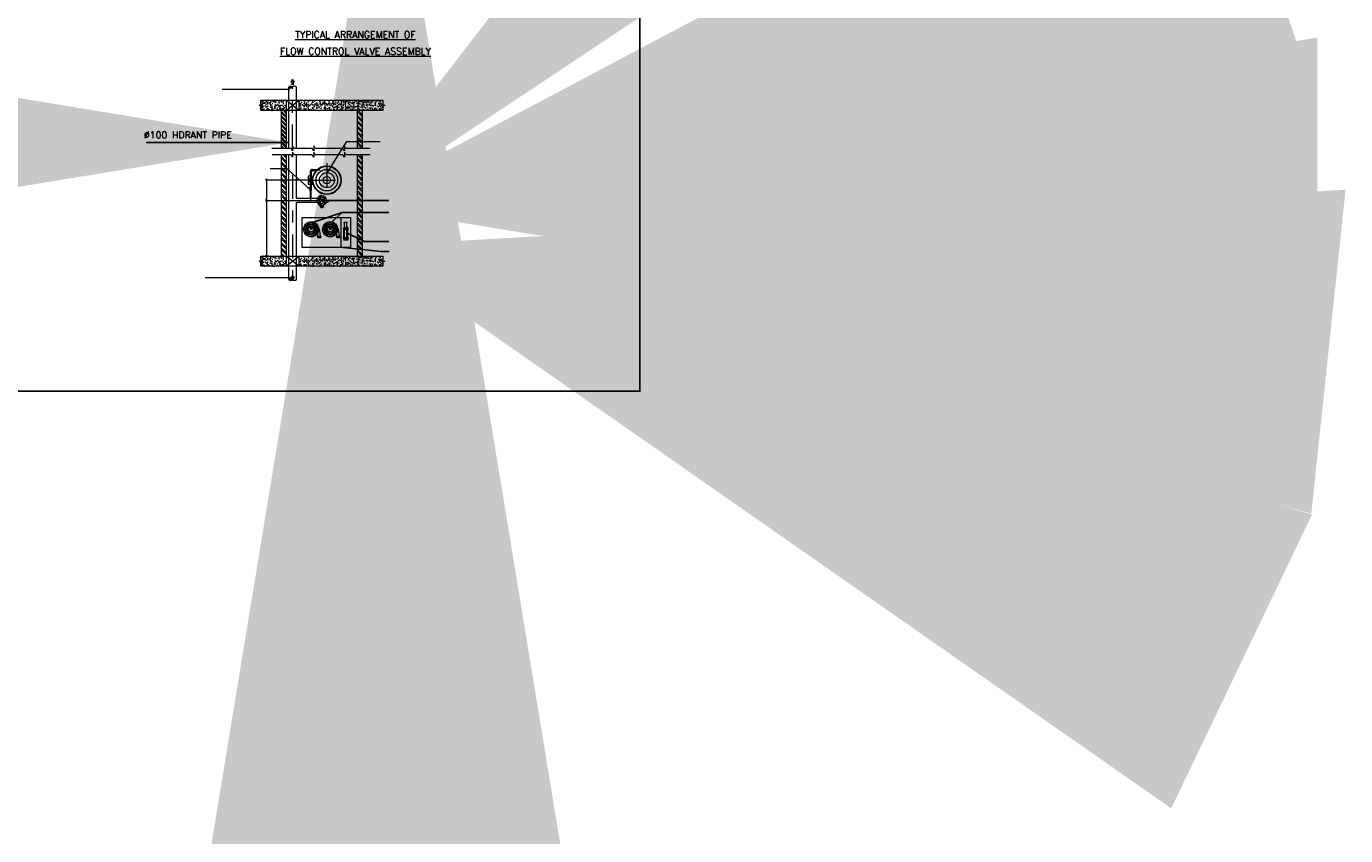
# Model space of a CAD drawing. Header units: inches. Extents: x 105152 to 158499, y 12149 to 30915.
# Tile 233 of 256: x 127928 to 128260, y 20200 to 20404. Entities that reach past the tile are written whole.
import ezdxf

# ---------------------------------------------------------------- set-up
doc = ezdxf.new("R2010")
doc.units = ezdxf.units.IN
doc.header["$MEASUREMENT"] = 0
doc.linetypes.add('IMPORT-Center', pattern=[15, 6, -3, 3, -3])
doc.linetypes.add('IMPORT-HIDDEN', pattern=[4.7625, 3.175, -1.5875])
for name, color, linetype in [('-FT', 7, 'Continuous'), ('FF HYDRANT PIPE', 30, 'Continuous'), ('FP-Spr Main', 30, 'Continuous'), ('FPS_det_arch', 8, 'Continuous'), ('FPS_Objects', 30, 'Continuous'), ('FPS_Piping', 1, 'Continuous'), ('LEDAR', 7, 'Continuous')]:
    doc.layers.add(name, color=color, linetype=linetype)
doc.layers.add('FPS_Misc', color=127, linetype='Continuous', lineweight=9)
doc.layers.add('PL-SEWER SUMP', color=4, linetype='Continuous', lineweight=53)
doc.styles.add('H P', font='romantic.ttf')
doc.styles.add('ROMANT', font='romant__.ttf')
doc.dimstyles.new('HP-50', dxfattribs={"dimscale": 50, "dimtxt": 2, "dimasz": 3, "dimexe": 1, "dimexo": 1, "dimgap": 1, "dimtad": 1, "dimdec": 0, "dimzin": 11, "dimdsep": 46, "dimtxsty": 'H P', "dimcen": 0, "dimdle": 100, "dimclrd": 256, "dimclre": 256, "dimclrt": 256, "dimadec": 0, "dimazin": 0, "dimtfac": 1, "dimtdec": 0, "dimtmove": 0, "dimatfit": 3, "dimfxl": 1, "dimtzin": 11, "dimarcsym": 0})
pattern_1 = [(135, (126612.284, 20312.0611), (0.67842083, 0.67842083), []), (135, (126611.8317, 20312.0611), (0.67842083, 0.67842083), [])]
pattern_2 = [(130, (126881.7958, 20317.9719), (-1.4680787, -0.1284396), [0.1535091, -1.6886002]), (185, (126881.7958, 20317.9719), (0.2839934, 1.5395763), [0.1228073, -1.3508802]), (79.549, (126881.6734, 20317.9612), (-1.1840982, 1.411128), [0.13046, -1.4350885]), (133.816, (126881.7958, 20318.3813), (-2.1844157, -0.3387868), [0.2302637, -2.5329003]), (83.364, (126881.6137, 20318.353), (-1.91304, 1.9938276), [0.1956957, -2.1526355]), (188.816, (126881.7958, 20318.3813), (-1.913061, 1.9938085), [0.184211, -2.0263203]), (159, (126881.5911, 20318.2789), (-1.2217418, -0.8240745), [0.1535091, -1.6886002]), (214, (126881.5911, 20318.279), (-0.4980152, 1.4842265), [0.1228073, -1.3508802]), (108.549, (126881.4893, 20318.2103), (-1.7197641, 0.6601382), [0.13046, -1.4350885]), (142.5, (126881.7958, 20317.9719), (-0.02488865, 0.6813632), [0, -1.3345059, 0, -1.37134806, -1.35599715]), (142.5, (126881.7958, 20317.9719), (-0.02488865, 0.6813632), [-2.7058539, 0, -1.3559971]), (172.5, (126881.7958, 20317.9719), (-0.5384476, 0.8072772), [0, -0.7818731, 0, -1.30380405, -0.516814]), (172.5, (126881.7958, 20317.9719), (-0.5384476, 0.8072772), [-2.0856771, 0, -0.516814]), (212.5, (126882.2522, 20317.9719), (-1.09261952, -0.04616382), [0, -0.511697, 0, -1.59649475, -2.1184257]), (212.5, (126882.2522, 20317.9719), (-1.09261952, -0.04616382), [-2.1081918, 0, -2.1184257]), (222.5, (126882.4569, 20317.9719), (-1.1936569, 0.2048952), [0, -0.6652061, 0, -1.0602363, -1.5043893]), (222.5, (126882.4569, 20317.9719), (-1.1936569, 0.2048952), [-1.7254424, 0, -1.5043893])]
pattern_3 = [(130, (126881.7958, 20278.6352), (-1.4680787, -0.1284396), [0.1535091, -1.6886002]), (185, (126881.7958, 20278.6352), (0.2839934, 1.5395763), [0.1228073, -1.3508802]), (79.549, (126881.6734, 20278.6245), (-1.1840982, 1.411128), [0.13046, -1.4350885]), (133.816, (126881.7958, 20279.0446), (-2.1844157, -0.3387868), [0.2302637, -2.5329003]), (83.364, (126881.6137, 20279.0163), (-1.91304, 1.9938276), [0.1956957, -2.1526355]), (188.816, (126881.7958, 20279.0446), (-1.913061, 1.9938085), [0.184211, -2.0263203]), (159, (126881.5911, 20278.9422), (-1.2217418, -0.8240745), [0.1535091, -1.6886002]), (214, (126881.5911, 20278.9422), (-0.4980152, 1.4842265), [0.1228073, -1.3508802]), (108.549, (126881.4893, 20278.8735), (-1.7197641, 0.6601382), [0.13046, -1.4350885]), (142.5, (126881.7958, 20278.6352), (-0.02488865, 0.6813632), [0, -1.3345059, 0, -1.37134806, -1.35599715]), (142.5, (126881.7958, 20278.6352), (-0.02488865, 0.6813632), [-2.7058539, 0, -1.3559971]), (172.5, (126881.7958, 20278.6352), (-0.5384476, 0.8072772), [0, -0.7818731, 0, -1.30380405, -0.516814]), (172.5, (126881.7958, 20278.6352), (-0.5384476, 0.8072772), [-2.0856771, 0, -0.516814]), (212.5, (126882.2522, 20278.6352), (-1.09261952, -0.04616382), [0, -0.511697, 0, -1.59649475, -2.1184257]), (212.5, (126882.2522, 20278.6352), (-1.09261952, -0.04616382), [-2.1081918, 0, -2.1184257]), (222.5, (126882.4569, 20278.6352), (-1.1936569, 0.2048952), [0, -0.6652061, 0, -1.0602363, -1.5043893]), (222.5, (126882.4569, 20278.6352), (-1.1936569, 0.2048952), [-1.7254424, 0, -1.5043893])]

# ---------------------------------------------------------------- blocks, each defined once
blk = doc.blocks.new('TYPICAL INTERNAL FIRE HYDRANT CABINET DETAIL_dwg_25 globe valve-5042655-TYPICAL INTERNAL FIRE HYDRANT CABINET DETAIL')
at = {"layer": 'FPS_Objects', "lineweight": 5}
for p, q in [((297989, -10067), (297989, -10064)), ((297989, -10167), (297989, -10164)), ((297997, -10073), (297997, -10080)), ((297997, -10159), (297997, -10152)), ((298022, -10113), (298000, -10095)), ((298022, -10118), (298000, -10137)), ((298023, -10112), (298004, -10091)), ((298023, -10120), (298004, -10141)), ((298028, -10112), (298047, -10091)), ((298028, -10120), (298047, -10141)), ((298030, -10113), (298051, -10095)), ((298030, -10118), (298051, -10137)), ((298054, -10073), (298054, -10080)), ((298054, -10159), (298054, -10152)), ((298062, -10067), (298062, -10064)), ((298062, -10167), (298062, -10164))]:
    blk.add_line(p, q, dxfattribs=at)
at = {"layer": 'FPS_Objects', "lineweight": 5, "flags": 128}
for points in [[(298065, -10059), (297986, -10059), (297986, -10064), (298065, -10064)], [(298065, -10067), (298065, -10073), (297986, -10073), (297986, -10067)], [(298065, -10159), (297986, -10159), (297986, -10164), (298065, -10164)], [(298065, -10167), (298065, -10173), (297986, -10173), (297986, -10167)]]:
    blk.add_lwpolyline(points, close=True, dxfattribs=at)
at = {"layer": 'FPS_Objects', "lineweight": 5}
for radius in [39.6, 39.6, 33]:
    blk.add_circle((298026, -10116), radius, dxfattribs=at)
for centre, radius, start, end in [((298030, -10111), 43.7, 139.40715, 184.9966), ((298030, -10120), 43.7, 175.0034, 220.59285), ((297993, -10080), 4.5, 319.40715, 0), ((297993, -10152), 4.5, 0, 40.59285), ((298026, -10116), 4.68, 147.57379, 212.42621), ((298026, -10116), 4.68, 57.57379, 122.42621), ((298026, -10116), 4.68, 237.57379, 302.42621), ((298026, -10116), 4.68, 327.57379, 32.42621), ((298058, -10080), 4.5, 180, 220.59285), ((298058, -10152), 4.5, 139.40715, 180), ((298022, -10111), 43.7, 355.0034, 40.59285), ((298022, -10120), 43.7, 319.40715, 4.9966)]:
    blk.add_arc(centre, radius, start, end, dxfattribs=at)
blk = doc.blocks.new('TYPICAL INTERNAL FIRE HYDRANT CABINET DETAIL_dwg_ARROW-5042656-TYPICAL INTERNAL FIRE HYDRANT CABINET DETAIL')
at = {"layer": 'FPS_Misc', "lineweight": 5}
blk.add_hatch(color=7, dxfattribs=at).paths.add_polyline_path([(297189, -14471), (297225, -14422), (297261, -14471), (297261, -14331), (297303, -14331), (297225, -14240), (297147, -14331), (297189, -14331)], flags=0)
at = {"layer": 'FPS_Misc', "color": 7, "lineweight": 5, "flags": 128}
blk.add_lwpolyline([(297225, -14422), (297261, -14471), (297261, -14331), (297303, -14331), (297225, -14240), (297147, -14331), (297189, -14331), (297189, -14471)], close=True, dxfattribs=at)
blk = doc.blocks.new('TYPICAL INTERNAL FIRE HYDRANT CABINET DETAIL_dwg_ARROW-V12-TYPICAL INTERNAL FIRE HYDRANT CABINET DETAIL')
at = {"layer": 'FPS_Misc', "lineweight": 5}
blk.add_hatch(color=7, dxfattribs=at).paths.add_polyline_path([(297189, -5483), (297225, -5434), (297261, -5483), (297261, -5343), (297303, -5343), (297225, -5252), (297147, -5343), (297189, -5343)], flags=0)
at = {"layer": 'FPS_Misc', "color": 7, "lineweight": 5, "flags": 128}
blk.add_lwpolyline([(297225, -5434), (297261, -5483), (297261, -5343), (297303, -5343), (297225, -5252), (297147, -5343), (297189, -5343), (297189, -5483)], close=True, dxfattribs=at)
blk = doc.blocks.new('TYPICAL INTERNAL FIRE HYDRANT CABINET DETAIL_dwg__Oblique-5042657-TYPICAL INTERNAL FIRE HYDRANT CABINET DETAIL')
at = {"color": 8, "lineweight": 5}
blk.add_line((296098, -10650), (296023, -10575), dxfattribs=at)
blk = doc.blocks.new('TYPICAL INTERNAL FIRE HYDRANT CABINET DETAIL_dwg__Oblique-5042658-TYPICAL INTERNAL FIRE HYDRANT CABINET DETAIL')
at = {"color": 8, "lineweight": 5}
blk.add_line((296023, -13050), (296098, -13125), dxfattribs=at)
blk = doc.blocks.new('TYPICAL INTERNAL FIRE HYDRANT CABINET DETAIL_dwg__Oblique-5042659-TYPICAL INTERNAL FIRE HYDRANT CABINET DETAIL')
at = {"color": 8, "lineweight": 5}
blk.add_line((296023, -10575), (296098, -10650), dxfattribs=at)
blk = doc.blocks.new('TYPICAL INTERNAL FIRE HYDRANT CABINET DETAIL_dwg__Oblique-5042660-TYPICAL INTERNAL FIRE HYDRANT CABINET DETAIL')
at = {"color": 8, "lineweight": 5}
blk.add_line((296098, -9749), (296023, -9674), dxfattribs=at)
blk = doc.blocks.new('TYPICAL INTERNAL FIRE HYDRANT CABINET DETAIL_dwg_DHH-1711874-TYPICAL INTERNAL FIRE HYDRANT CABINET DETAIL')
at = {"layer": 'FPS_Objects', "lineweight": 5}
for p, q in [((298381, -11423), (298392, -11412)), ((298418, -11464), (298389, -11433)), ((298392, -11378), (298396, -11374)), ((298423, -11458), (298394, -11426)), ((298433, -11457), (298465, -11428)), ((298371, -11442), (298379, -11434)), ((298374, -11500), (298377, -11497)), ((298375, -11550), (298378, -11548)), ((298377, -11506), (298380, -11503)), ((298380, -11511), (298383, -11508)), ((298380, -11554), (298382, -11552)), ((298384, -11516), (298386, -11513)), ((298386, -11557), (298388, -11556)), ((298388, -11520), (298391, -11518)), ((298419, -11474), (298389, -11502)), ((298391, -11560), (298393, -11559)), ((298425, -11479), (298393, -11508)), ((298393, -11524), (298395, -11522)), ((298397, -11563), (298399, -11562)), ((298398, -11528), (298400, -11526)), ((298403, -11599), (298398, -11563)), ((298404, -11531), (298404, -11530)), ((298404, -11565), (298405, -11564)), ((298418, -11464), (298425, -11457)), ((298419, -11473), (298421, -11470)), ((298422, -11477), (298424, -11476)), ((298429, -11479), (298429, -11479)), ((298435, -11478), (298464, -11510)), ((298439, -11462), (298469, -11434)), ((298440, -11472), (298469, -11503))]:
    blk.add_line(p, q, dxfattribs=at)
at = {"layer": 'FPS_Objects', "lineweight": 5, "flags": 128}
blk.add_lwpolyline([(298456, -11563), (298462, -11591)], close=True, dxfattribs=at)
at = {"layer": 'FPS_Objects', "lineweight": 5}
blk.add_circle((298429, -11468), 11.4, dxfattribs=at)
blk.add_arc((298432, -11468), 11.4, 97.3242, 262.6758, dxfattribs=at)
for major_axis, ratio, start_param, end_param in [((0.5, 99.9), 0.858956, 6.259675, 7.858618), ((-0.1, 66.9), 0.86303, 6.239943, 9.4652), ((0.5, 99.9), 0.858956, 1.570796, 3.174376)]:
    blk.add_ellipse((298424, -11468), major_axis=major_axis, ratio=ratio, start_param=start_param, end_param=end_param, dxfattribs=at)
for centre, major_axis, ratio in [((298429, -11468), (0.5, 99.9), 0.858956), ((298429, -11468), (-0.1, 66.9), 0.86303), ((298433, -11595), (29.6, 3.8), 0.491614)]:
    blk.add_ellipse(centre, major_axis=major_axis, ratio=ratio, dxfattribs=at)
for points, knots in [([(298429, -11409), (298424, -11409), (298420, -11410), (298409, -11414), (298403, -11417), (298392, -11428), (298388, -11434), (298382, -11449), (298380, -11457), (298379, -11474), (298380, -11482), (298385, -11497), (298389, -11504), (298399, -11516), (298405, -11520), (298417, -11526), (298423, -11527), (298429, -11527)], [0, 0, 0, 0, 0.278802, 0.278802, 0.693907, 0.693907, 1.109013, 1.109013, 1.524118, 1.524118, 1.939224, 1.939224, 2.354329, 2.354329, 2.769435, 2.769435, 3.141593, 3.141593, 3.141593, 3.141593]), ([(298429, -11527), (298430, -11527), (298430, -11527), (298438, -11526), (298444, -11524), (298457, -11517), (298462, -11512), (298471, -11500), (298475, -11493), (298479, -11477), (298479, -11468), (298477, -11452), (298475, -11444), (298467, -11430), (298462, -11424), (298451, -11415), (298445, -11412), (298435, -11410), (298432, -11409), (298429, -11409)], [3.141593, 3.141593, 3.141593, 3.141593, 3.18454, 3.18454, 3.599645, 3.599645, 4.014751, 4.014751, 4.429856, 4.429856, 4.844962, 4.844962, 5.260067, 5.260067, 5.675173, 5.675173, 6.090278, 6.090278, 6.283185, 6.283185, 6.283185, 6.283185]), ([(298460, -11592), (298460, -11591), (298460, -11591), (298459, -11590), (298459, -11589), (298458, -11588), (298458, -11587), (298456, -11586), (298455, -11586), (298453, -11585), (298451, -11584), (298447, -11583), (298445, -11583), (298440, -11582), (298437, -11582), (298432, -11583), (298430, -11583), (298425, -11584), (298423, -11585), (298418, -11586), (298416, -11587), (298413, -11589), (298411, -11590), (298409, -11592), (298408, -11593), (298406, -11595), (298406, -11596), (298405, -11597), (298405, -11598), (298405, -11598), (298405, -11599), (298405, -11599)], [3.141593, 3.141593, 3.141593, 3.141593, 3.28365, 3.28365, 3.453769, 3.453769, 3.623887, 3.623887, 3.794005, 3.794005, 4.056254, 4.056254, 4.318503, 4.318503, 4.580752, 4.580752, 4.843, 4.843, 5.105249, 5.105249, 5.367498, 5.367498, 5.629747, 5.629747, 5.84648, 5.84648, 6.063212, 6.063212, 6.233469, 6.233469, 6.283185, 6.283185, 6.283185, 6.283185]), ([(298405, -11599), (298406, -11599), (298406, -11600), (298406, -11601), (298407, -11602), (298408, -11603), (298408, -11603), (298410, -11604), (298411, -11605), (298413, -11606), (298415, -11607), (298419, -11607), (298422, -11608), (298426, -11608), (298429, -11608), (298434, -11608), (298436, -11607), (298441, -11606), (298444, -11606), (298448, -11604), (298450, -11603), (298454, -11601), (298455, -11600), (298457, -11598), (298458, -11597), (298459, -11595), (298460, -11595), (298460, -11593), (298460, -11593), (298460, -11592), (298460, -11592), (298460, -11592)], [0, 0, 0, 0, 0.166904, 0.166904, 0.333809, 0.333809, 0.500713, 0.500713, 0.667618, 0.667618, 0.932363, 0.932363, 1.197108, 1.197108, 1.461853, 1.461853, 1.726598, 1.726598, 1.991343, 1.991343, 2.256088, 2.256088, 2.520833, 2.520833, 2.732124, 2.732124, 2.943414, 2.943414, 3.113532, 3.113532, 3.141593, 3.141593, 3.141593, 3.141593])]:
    blk.add_open_spline(points, degree=3, knots=knots, dxfattribs=at)

msp = doc.modelspace()

# ---------------------------------------------------------------- hatches: boundary and pattern name
at = {"lineweight": 5}
for points in [[(127993.49, 20387.85), (127993.49, 20387.99), (127993.91, 20387.92)], [(128003.56, 20367.12), (128003.78, 20367.65), (128003.94, 20367.55)], [(127998.98, 20362.77), (127998.5, 20363.08), (127998.62, 20363.22)], [(127993.46, 20340.31), (127993.46, 20340.5), (127994.03, 20340.4)]]:
    msp.add_hatch(color=256, dxfattribs=at).paths.add_polyline_path(points, flags=0)
at = {"layer": 'FF HYDRANT PIPE', "lineweight": 5}
for points in [[(127995.62, 20360.46), (127995.87, 20360.46), (127995.62, 20360.72)], [(127998.87, 20360.46), (127999.05, 20360.46), (127999.05, 20360.64)], [(127999.37, 20360.46), (127999.55, 20360.46), (127999.37, 20360.64)], [(127995.62, 20359.18), (127995.87, 20359.44), (127995.62, 20359.44)]]:
    msp.add_hatch(color=256, dxfattribs=at).paths.add_polyline_path(points, flags=0)
at = {"layer": 'FPS_det_arch', "lineweight": 5}
h = msp.add_hatch(dxfattribs=at)
h.set_pattern_fill('FP_7', color=256, scale=0.005686, style=0, pattern_type=2)
h.set_pattern_definition(pattern_2)
h.paths.add_polyline_path([(127993.06, 20382.66), (127993.06, 20385.22), (127986.66, 20385.22), (127986.66, 20384.18), (127987.13, 20383.94), (127986.19, 20383.94), (127986.66, 20383.69), (127986.66, 20382.66)], flags=0)
h = msp.add_hatch(dxfattribs=at)
h.set_pattern_fill('FP_7', color=256, scale=0.005686, style=0, pattern_type=2)
h.set_pattern_definition(pattern_2)
h.paths.add_polyline_path([(128011.05, 20382.66), (128011.61, 20382.66), (128011.61, 20385.22), (127996.25, 20385.22), (127996.25, 20382.66)], flags=0)
h = msp.add_hatch(dxfattribs=at)
h.set_pattern_fill('FP_8', color=256, scale=0.005686, style=0, pattern_type=2)
h.set_pattern_definition([(130, (126876.7576, 20317.9719), (-1.4680787, -0.1284396), [0.1535091, -1.6886002]), (185, (126876.7576, 20317.9719), (0.2839934, 1.5395763), [0.1228073, -1.3508802]), (79.549, (126876.6353, 20317.9612), (-1.1840982, 1.411128), [0.13046, -1.4350885]), (133.816, (126876.7576, 20318.3813), (-2.1844157, -0.3387868), [0.2302637, -2.5329003]), (83.364, (126876.5756, 20318.353), (-1.91304, 1.9938276), [0.1956957, -2.1526355]), (188.816, (126876.7576, 20318.3813), (-1.913061, 1.9938085), [0.184211, -2.0263203]), (159, (126876.5529, 20318.2789), (-1.2217418, -0.8240745), [0.1535091, -1.6886002]), (214, (126876.553, 20318.279), (-0.4980152, 1.4842265), [0.1228073, -1.3508802]), (108.549, (126876.4511, 20318.2103), (-1.7197641, 0.6601382), [0.13046, -1.4350885]), (142.5, (126876.7576, 20317.9719), (-0.02488865, 0.6813632), [0, -1.3345059, 0, -1.37134806, -1.35599715]), (142.5, (126876.7576, 20317.9719), (-0.02488865, 0.6813632), [-2.7058539, 0, -1.3559971]), (172.5, (126876.7576, 20317.9719), (-0.5384476, 0.8072772), [0, -0.7818731, 0, -1.30380405, -0.516814]), (172.5, (126876.7576, 20317.9719), (-0.5384476, 0.8072772), [-2.0856771, 0, -0.516814]), (212.5, (126877.21404, 20317.9719), (-1.09261952, -0.04616382), [0, -0.511697, 0, -1.59649475, -2.1184257]), (212.5, (126877.21404, 20317.9719), (-1.09261952, -0.04616382), [-2.1081918, 0, -2.1184257]), (222.5, (126877.4187, 20317.9719), (-1.1936569, 0.2048952), [0, -0.6652061, 0, -1.0602363, -1.5043893]), (222.5, (126877.4187, 20317.9719), (-1.1936569, 0.2048952), [-1.7254424, 0, -1.5043893])])
h.paths.add_polyline_path([(128011.05, 20382.66), (128017.44, 20382.66), (128017.44, 20383.69), (128017.91, 20383.94), (128016.97, 20383.94), (128017.44, 20384.18), (128017.44, 20385.22), (128011.05, 20385.22)], flags=0)
h = msp.add_hatch(dxfattribs=at)
h.set_pattern_fill('FP_5', color=256, scale=0.005686, style=0, pattern_type=2)
h.set_pattern_definition([(135, (126881.7958, 20317.9719), (0.54273667, 0.54273667), []), (135, (126881.43395, 20317.9719), (0.54273667, 0.54273667), [])])
h.paths.add_polyline_path([(127993.06, 20373.06), (127993.06, 20382.66), (127991.78, 20382.66), (127991.78, 20373.06)], flags=0)
h = msp.add_hatch(dxfattribs=at)
h.set_pattern_fill('FP_4', color=256, scale=0.005686, style=0, pattern_type=2)
h.set_pattern_definition(pattern_1)
h.paths.add_polyline_path([(128011.61, 20373.06), (128012.32, 20373.06), (128012.32, 20382.66), (128011.05, 20382.66), (128011.05, 20373.06)], flags=0)
h = msp.add_hatch(dxfattribs=at)
h.set_pattern_fill('FP_6', color=256, scale=0.005686, style=0, pattern_type=2)
h.set_pattern_definition([(135, (126617.9618, 20312.0611), (0.6784208, 0.6784208), []), (135, (126617.5095, 20312.0611), (0.6784208, 0.6784208), [])])
h.paths.add_polyline_path([(127993.06, 20345.88), (127993.06, 20371.46), (127991.78, 20371.46), (127991.78, 20345.88)], flags=0)
h = msp.add_hatch(dxfattribs=at)
h.set_pattern_fill('FP_4', color=256, scale=0.005686, style=0, pattern_type=2)
h.set_pattern_definition(pattern_1)
h.paths.add_polyline_path([(128011.61, 20345.88), (128012.32, 20345.88), (128012.32, 20371.46), (128011.05, 20371.46), (128011.05, 20345.88)], flags=0)
h = msp.add_hatch(dxfattribs=at)
h.set_pattern_fill('FP_9', color=256, scale=0.005686, style=0, pattern_type=2)
h.set_pattern_definition(pattern_3)
h.paths.add_polyline_path([(127993.06, 20343.32), (127993.06, 20345.88), (127986.66, 20345.88), (127986.66, 20344.84), (127987.13, 20344.6), (127986.19, 20344.6), (127986.66, 20344.36), (127986.66, 20343.32)], flags=0)
h = msp.add_hatch(dxfattribs=at)
h.set_pattern_fill('FP_9', color=256, scale=0.005686, style=0, pattern_type=2)
h.set_pattern_definition(pattern_3)
h.paths.add_polyline_path([(128011.05, 20343.32), (128011.61, 20343.32), (128011.61, 20345.88), (127996.25, 20345.88), (127996.25, 20343.32)], flags=0)
h = msp.add_hatch(dxfattribs=at)
h.set_pattern_fill('FP_10', color=256, scale=0.005686, style=0, pattern_type=2)
h.set_pattern_definition([(130, (126876.7576, 20278.6352), (-1.4680787, -0.1284396), [0.1535091, -1.6886002]), (185, (126876.7576, 20278.6352), (0.2839934, 1.5395763), [0.1228073, -1.3508802]), (79.549, (126876.6353, 20278.6245), (-1.1840982, 1.411128), [0.13046, -1.4350885]), (133.816, (126876.7576, 20279.0446), (-2.1844157, -0.3387868), [0.2302637, -2.5329003]), (83.364, (126876.5756, 20279.0163), (-1.91304, 1.9938276), [0.1956957, -2.1526355]), (188.816, (126876.7576, 20279.0446), (-1.913061, 1.9938085), [0.184211, -2.0263203]), (159, (126876.5529, 20278.9422), (-1.2217418, -0.8240745), [0.1535091, -1.6886002]), (214, (126876.553, 20278.9422), (-0.4980152, 1.4842265), [0.1228073, -1.3508802]), (108.549, (126876.4511, 20278.8735), (-1.7197641, 0.6601382), [0.13046, -1.4350885]), (142.5, (126876.7576, 20278.6352), (-0.02488865, 0.6813632), [0, -1.3345059, 0, -1.37134806, -1.35599715]), (142.5, (126876.7576, 20278.6352), (-0.02488865, 0.6813632), [-2.7058539, 0, -1.3559971]), (172.5, (126876.7576, 20278.6352), (-0.5384476, 0.8072772), [0, -0.7818731, 0, -1.30380405, -0.516814]), (172.5, (126876.7576, 20278.6352), (-0.5384476, 0.8072772), [-2.0856771, 0, -0.516814]), (212.5, (126877.21404, 20278.6352), (-1.09261952, -0.04616382), [0, -0.511697, 0, -1.59649475, -2.1184257]), (212.5, (126877.21404, 20278.6352), (-1.09261952, -0.04616382), [-2.1081918, 0, -2.1184257]), (222.5, (126877.4187, 20278.6352), (-1.1936569, 0.2048952), [0, -0.6652061, 0, -1.0602363, -1.5043893]), (222.5, (126877.4187, 20278.6352), (-1.1936569, 0.2048952), [-1.7254424, 0, -1.5043893])])
h.paths.add_polyline_path([(128011.05, 20343.32), (128017.44, 20343.32), (128017.44, 20344.36), (128017.91, 20344.6), (128016.97, 20344.6), (128017.44, 20344.84), (128017.44, 20345.88), (128011.05, 20345.88)], flags=0)

# ---------------------------------------------------------------- linework, layer by layer
at = {"layer": '-FT', "color": 11}
msp.add_lwpolyline([(127763.82, 20579.1), (128082.25, 20579.1), (128082.25, 20311.8), (127763.82, 20311.8)], close=True, dxfattribs=at)
at = {"lineweight": 5}
for p, q in [((127993.91, 20387.92, 0.96), (127976.85, 20387.92, 0.96)), ((127993.49, 20387.85, 0.96), (127993.49, 20387.99, 0.96)), ((127993.49, 20387.99, 0.96), (127993.91, 20387.92, 0.96)), ((127993.91, 20387.92, 0.96), (127993.49, 20387.85, 0.96)), ((128003.56, 20367.12, 0.96), (128003.78, 20367.65, 0.96)), ((128003.94, 20367.55, 0.96), (128003.56, 20367.12, 0.96)), ((128003.78, 20367.65, 0.96), (128003.94, 20367.55, 0.96)), ((127998.5, 20363.08, 0.96), (127998.62, 20363.22, 0.96)), ((127998.98, 20362.77, 0.96), (127998.5, 20363.08, 0.96)), ((127998.62, 20363.22, 0.96), (127998.98, 20362.77, 0.96)), ((128002.96, 20359.29, 0.96), (128004.11, 20359.88, 0.96)), ((127994.03, 20340.4, 0.96), (127972.56, 20340.4, 0.96)), ((127993.46, 20340.31, 0.96), (127993.46, 20340.5, 0.96)), ((127993.46, 20340.5, 0.96), (127994.03, 20340.4, 0.96)), ((127994.03, 20340.4, 0.96), (127993.46, 20340.31, 0.96))]:
    msp.add_line(p, q, dxfattribs=at)
at = {"color": 8, "lineweight": 5}
for p, q in [((127998.32, 20365.07, 0.96), (127987.81, 20365.07, 0.96)), ((127988.04, 20365.36, 0.96), (127988.04, 20345.59, 0.96)), ((128007.76, 20353.36, 1.16), (128007.76, 20354.36, 1.16)), ((128008.37, 20353.36, 1.16), (128008.37, 20354.36, 1.16)), ((128001, 20350.76, 0.96), (128001.06, 20350.59, 0.96)), ((128001.68, 20350.76, 0.96), (128001.61, 20350.59, 0.96)), ((128005.79, 20350.76, 0.96), (128005.86, 20350.59, 0.96)), ((128006.47, 20350.76, 0.96), (128006.41, 20350.59, 0.96)), ((128007.59, 20350.48, 1.16), (128007.59, 20352.73, 1.16)), ((128007.78, 20349.9, 1.16), (128007.78, 20352.52, 1.16)), ((128007.89, 20352.62, 1.16), (128008.24, 20352.62, 1.16)), ((128008.34, 20349.9, 1.16), (128008.34, 20352.52, 1.16)), ((128008.54, 20350.48, 1.16), (128008.54, 20352.73, 1.16)), ((128007.55, 20350.24, 1.16), (128007.63, 20350.03, 1.16)), ((128008.57, 20350.24, 1.16), (128008.5, 20350.03, 1.16)), ((127988.64, 20345.88, 0.96), (127987.81, 20345.88, 0.96))]:
    msp.add_line(p, q, dxfattribs=at)
at = {"color": 30, "lineweight": 5}
for centre, radius in [((127999.34, 20352.65, 0.96), 1.92), ((127999.34, 20352.65, 0.96), 1.6), ((127999.34, 20352.65, 0.96), 1.28), ((128004.13, 20352.65, 0.96), 1.92), ((128004.13, 20352.65, 0.96), 1.6), ((128004.13, 20352.65, 0.96), 1.28), ((127999.34, 20352.65, 0.96), 0.959), ((127999.34, 20352.65, 0.96), 0.64), ((127999.34, 20352.65, 0.96), 0.128), ((128004.13, 20352.65, 0.96), 0.959), ((128004.13, 20352.65, 0.96), 0.64), ((128004.13, 20352.65, 0.96), 0.128)]:
    msp.add_circle(centre, radius, dxfattribs=at)
for centre, radius, end in [((127996.18, 20350.99, 0.96), 4.84, 7.8311), ((127996.18, 20350.99, 0.96), 5.48, 25.9091), ((128000.98, 20350.99, 0.96), 4.84, 7.8311), ((128000.98, 20350.99, 0.96), 5.48, 25.9091)]:
    msp.add_arc(centre, radius, 359.6168, end, dxfattribs=at)
at = {"color": 8, "lineweight": 5}
for centre, radius, start, end in [((128007.5, 20353.37, 1.16), 0.259, 296.7326, 1.8888), ((128007.89, 20352.52, 1.16), 0.102, 90, 180), ((128008.24, 20352.52, 1.16), 0.102, 0, 90), ((128008.63, 20353.37, 1.16), 0.259, 178.1112, 243.2674)]:
    msp.add_arc(centre, radius, start, end, dxfattribs=at)
at = {"layer": 'FF HYDRANT PIPE', "lineweight": 5}
for p, q in [((127993.7, 20373.06, 0.96), (127993.7, 20388.54, 0.96)), ((127995.62, 20373.06, 0.96), (127995.62, 20388.54, 0.96)), ((127993.7, 20339.99, 0.96), (127993.7, 20371.46, 0.96)), ((127999.69, 20367.78, 0.96), (128000.92, 20367.78, 0.96)), ((127999.69, 20367.46, 0.96), (128000.6, 20367.46, 0.96)), ((127999.05, 20367.13, 0.96), (127999.05, 20363.1, 0.96)), ((127999.37, 20367.13, 0.96), (127999.37, 20363.1, 0.96)), ((127995.87, 20360.46, 0.96), (127995.62, 20360.72, 0.96)), ((127998.87, 20360.46, 0.96), (127999.05, 20360.64, 0.96)), ((127999.55, 20360.46, 0.96), (127999.37, 20360.64, 0.96)), ((128000.94, 20359.44, 0.96), (127995.62, 20359.44, 0.96)), ((127995.87, 20359.44, 0.96), (127995.62, 20359.18, 0.96))]:
    msp.add_line(p, q, dxfattribs=at)
at = {"layer": 'FF HYDRANT PIPE', "lineweight": 5, "elevation": 0.96, "flags": 128}
for points in [[(127995.62, 20360.46), (127995.62, 20371.46)], [(127999.05, 20362.45), (127999.05, 20360.46), (127995.62, 20360.46)], [(128000.95, 20360.46), (127999.37, 20360.46), (127999.37, 20362.45)], [(127995.62, 20339.99), (127995.62, 20359.44)]]:
    msp.add_lwpolyline(points, dxfattribs=at)
at = {"layer": 'FF HYDRANT PIPE', "lineweight": 5}
for centre, radius, start, end in [((127993.76, 20388.54, 0.96), 0.064, 127.111, 232.889), ((127994.16, 20387.99, 0.96), 0.746, 48.0597, 125.6889), ((127994.16, 20389.1, 0.96), 0.746, 234.3111, 311.9403), ((127995.14, 20388.04, 0.96), 0.696, 46.3972, 133.6028), ((127994.16, 20339.44, 0.96), 0.746, 48.0597, 125.6889), ((127994.16, 20340.55, 0.96), 0.746, 234.3111, 311.9403), ((127995.14, 20340.5, 0.96), 0.696, 226.3972, 313.6028)]:
    msp.add_arc(centre, radius, start, end, dxfattribs=at)
at = {"layer": 'FP-Spr Main', "color": 8, "linetype": 'IMPORT-Center', "lineweight": 5}
for p, q in [((127994.66, 20373.06, 0.96), (127994.66, 20388.54, 0.96)), ((128003.29, 20369.31, 0.96), (128003.29, 20360.87, 0.96)), ((127994.66, 20366.37, 0.96), (127994.66, 20339.99, 0.96)), ((127999.21, 20359.95, 0.96), (127999.21, 20367.13, 0.96)), ((127999.5, 20365.07, 0.96), (128007.21, 20365.07, 0.96)), ((127994.66, 20359.95, 0.96), (128002.05, 20359.95, 0.96))]:
    msp.add_line(p, q, dxfattribs=at)
at = {"layer": 'FP-Spr Main', "lineweight": 5}
msp.add_arc((127993.76, 20339.99, 0.96), 0.064, 127.111, 232.889, dxfattribs=at)
at = {"layer": 'FPS_det_arch', "color": 7, "lineweight": 5}
for p, q in [((127991.78, 20382.66, 0.96), (127991.78, 20373.06, 0.96)), ((127993.06, 20382.66, 0.96), (127993.06, 20373.06, 0.96)), ((128011.05, 20373.06, 0.96), (128011.05, 20382.66, 0.96)), ((128012.32, 20373.06, 0.96), (128012.32, 20382.66, 0.96)), ((127991.78, 20371.46, 0.96), (127991.78, 20345.88, 0.96)), ((127993.06, 20371.46, 0.96), (127993.06, 20345.88, 0.96)), ((128011.05, 20345.88, 0.96), (128011.05, 20371.46, 0.96)), ((128012.32, 20345.88, 0.96), (128012.32, 20371.46, 0.96))]:
    msp.add_line(p, q, dxfattribs=at)
at = {"layer": 'FPS_det_arch', "color": 7, "lineweight": 5, "elevation": 0.96, "flags": 128}
for points in [[(127986.66, 20382.66), (127986.66, 20383.69), (127986.19, 20383.94), (127987.13, 20383.94), (127986.66, 20384.18), (127986.66, 20385.22), (128017.44, 20385.22), (128017.44, 20384.18), (128016.97, 20383.94), (128017.91, 20383.94), (128017.44, 20383.69), (128017.44, 20382.66)], [(127986.66, 20343.32), (127986.66, 20344.36), (127986.19, 20344.6), (127987.13, 20344.6), (127986.66, 20344.84), (127986.66, 20345.88), (128017.44, 20345.88), (128017.44, 20344.84), (128016.97, 20344.6), (128017.91, 20344.6), (128017.44, 20344.36), (128017.44, 20343.32)]]:
    msp.add_lwpolyline(points, close=True, dxfattribs=at)
at = {"layer": 'FPS_det_arch', "lineweight": 5, "elevation": 0.96, "flags": 128}
for points in [[(127993.06, 20382.66), (127996.25, 20385.22), (127996.25, 20382.66), (127993.06, 20385.22)], [(127993.06, 20343.32), (127996.25, 20345.88), (127996.25, 20343.32), (127993.06, 20345.88)]]:
    msp.add_lwpolyline(points, close=True, dxfattribs=at)
for points in [[(128014.18, 20373.06), (128008.09, 20373.06), (128007.72, 20373.71), (128007.72, 20372.42), (128007.35, 20373.06), (128000.36, 20373.06), (127999.99, 20373.71), (127999.99, 20372.42), (127999.62, 20373.06), (127995.03, 20373.06), (127994.66, 20373.71), (127994.66, 20372.42), (127994.28, 20373.06), (127989.4, 20373.06)], [(128014.18, 20371.46), (128008.09, 20371.46), (128007.72, 20372.11), (128007.72, 20370.82), (128007.35, 20371.46), (128000.36, 20371.46), (127999.99, 20372.11), (127999.99, 20370.82), (127999.62, 20371.46), (127995.03, 20371.46), (127994.66, 20372.11), (127994.66, 20370.82), (127994.28, 20371.46), (127989.46, 20371.46)]]:
    msp.add_lwpolyline(points, dxfattribs=at)
at = {"layer": 'FPS_Objects', "lineweight": 5}
for p, q in [((127999.69, 20367.46, 0.96), (127999.69, 20367.78, 0.96)), ((127999.05, 20367.13, 0.96), (127999.37, 20367.13, 0.96))]:
    msp.add_line(p, q, dxfattribs=at)
at = {"layer": 'FPS_Objects', "color": 9, "linetype": 'IMPORT-HIDDEN', "lineweight": 5}
for p, q in [((127998.78, 20365.28, 0.96), (127998.78, 20365.32, 0.96)), ((127998.78, 20364.81, 0.96), (127998.78, 20364.77, 0.96)), ((127998.81, 20365.35, 0.96), (127999.4, 20365.35, 0.96)), ((127999.4, 20365.26, 0.96), (127998.81, 20365.26, 0.96)), ((127999.4, 20364.84, 0.96), (127998.81, 20364.84, 0.96)), ((127998.81, 20364.74, 0.96), (127999.4, 20364.74, 0.96)), ((127998.97, 20364.97, 0.96), (127998.97, 20365.13, 0.96)), ((127999, 20365.15, 0.96), (127999.68, 20365.15, 0.96)), ((127999, 20364.94, 0.96), (127999.68, 20364.94, 0.96)), ((127999.02, 20365.26, 0.96), (127999.02, 20364.84, 0.96)), ((127999.19, 20365.26, 0.96), (127999.19, 20364.84, 0.96)), ((127999.43, 20365.32, 0.96), (127999.43, 20365.28, 0.96)), ((127999.43, 20364.77, 0.96), (127999.43, 20364.81, 0.96))]:
    msp.add_line(p, q, dxfattribs=at)
at = {"layer": 'FPS_Objects', "color": 9, "lineweight": 5}
msp.add_line((127999.37, 20366.08, 0.96), (127999.85, 20366.08, 0.96), dxfattribs=at)
at = {"layer": 'FPS_Objects', "color": 9, "lineweight": 5, "elevation": 0.96, "flags": 128}
msp.add_lwpolyline([(127999.05, 20366.08), (127998.54, 20366.08), (127998.54, 20364.02), (127999.83, 20364.02)], dxfattribs=at)
at = {"layer": 'FPS_Objects', "color": 9, "linetype": 'IMPORT-HIDDEN', "lineweight": 5, "elevation": 0.96, "flags": 128}
for points in [[(127999.19, 20365.35), (127999.19, 20365.42), (127999.02, 20365.42), (127999.02, 20365.35)], [(127999.19, 20364.74), (127999.19, 20364.67), (127999.02, 20364.67), (127999.02, 20364.74)]]:
    msp.add_lwpolyline(points, dxfattribs=at)
at = {"layer": 'FPS_Objects', "lineweight": 5}
for radius in [3.61, 3.5, 2.72, 1.88, 0.949]:
    msp.add_circle((128003.29, 20365.05, 0.96), radius, dxfattribs=at)
for radius in [0.646, 0.326]:
    msp.add_arc((127999.69, 20367.13, 0.96), radius, 90, 180, dxfattribs=at)
at = {"layer": 'FPS_Objects', "color": 9, "linetype": 'IMPORT-HIDDEN', "lineweight": 5}
for centre, start, end in [((127998.81, 20365.32, 0.96), 90, 180), ((127998.81, 20365.28, 0.96), 180, 270), ((127998.81, 20364.81, 0.96), 90, 180), ((127998.81, 20364.77, 0.96), 180, 270), ((127999, 20365.13, 0.96), 90, 180), ((127999, 20364.97, 0.96), 180, 270), ((127999.4, 20365.32, 0.96), 0, 90), ((127999.4, 20365.28, 0.96), 270, 0), ((127999.4, 20364.81, 0.96), 0, 90), ((127999.4, 20364.77, 0.96), 270, 0)]:
    msp.add_arc(centre, 0.0256, start, end, dxfattribs=at)
at = {"layer": 'FPS_Piping', "color": 8, "linetype": 'IMPORT-Center', "lineweight": 5}
msp.add_line((127999.69, 20367.62, 0.96), (128001.63, 20367.62, 0.96), dxfattribs=at)
for centre, radius, start, end in [((127993.92, 20388.54, 0.96), 0.064, 117.3991, 242.6009), ((127994.18, 20388.04, 0.96), 0.631, 62.6009, 117.3991), ((127994.18, 20389.05, 0.96), 0.631, 242.6009, 297.3991), ((127994.44, 20388.54, 0.96), 0.064, 297.3991, 62.6009), ((127999.69, 20367.13, 0.96), 0.486, 90, 180), ((127993.92, 20339.99, 0.96), 0.064, 117.3991, 242.6009), ((127994.18, 20339.49, 0.96), 0.631, 62.6009, 117.3991), ((127994.18, 20340.5, 0.96), 0.631, 242.6009, 297.3991), ((127994.44, 20339.99, 0.96), 0.064, 297.3991, 62.6009)]:
    msp.add_arc(centre, radius, start, end, dxfattribs=at)
at = {"layer": 'LEDAR', "lineweight": 5, "flags": 128}
for points, elevation in [([(128003.56, 20367.12), (128008.33, 20374.83), (128016.75, 20374.83)], 0.96), ([(127998.98, 20362.77), (127993.24, 20367.89), (127989.01, 20367.89)], 0.96), ([(127987.81, 20359.95), (127995.85, 20359.95)], 0.96), ([(128004.9, 20359.91), (128018.96, 20359.91)], 0.96), ([(127999.21, 20352.65), (127999.21, 20353.4), (127999.46, 20353.4), (127999.46, 20352.65)], 0.96), ([(128001.68, 20350.87), (128001.68, 20350.76), (128001, 20350.76), (128001, 20350.87)], 0.96), ([(128004.01, 20352.65), (128004.01, 20353.4), (128004.26, 20353.4), (128004.26, 20352.65)], 0.96), ([(128006.47, 20350.87), (128006.47, 20350.76), (128005.79, 20350.76), (128005.79, 20350.87)], 0.96), ([(128007.55, 20352.84), (128007.55, 20352.96), (128008.57, 20352.96), (128008.57, 20352.84)], 1.16), ([(128007.62, 20352.96), (128007.62, 20353.14), (128008.51, 20353.14), (128008.51, 20352.96)], 1.16), ([(128008.57, 20350.37), (128008.57, 20350.24), (128007.55, 20350.24), (128007.55, 20350.37)], 1.16)]:
    msp.add_lwpolyline(points, dxfattribs=dict(at, elevation=elevation))
for points, elevation in [([(128007.68, 20354.45), (128008.45, 20354.45), (128008.45, 20354.36), (128007.68, 20354.36)], 1.16), ([(128000.93, 20350.95), (128001.74, 20350.95), (128001.74, 20350.87), (128000.93, 20350.87)], 0.96), ([(128001, 20350.59), (128001.68, 20350.59), (128001.68, 20350.49), (128001, 20350.49)], 0.96), ([(128005.73, 20350.95), (128006.54, 20350.95), (128006.54, 20350.87), (128005.73, 20350.87)], 0.96), ([(128005.79, 20350.59), (128006.47, 20350.59), (128006.47, 20350.49), (128005.79, 20350.49)], 0.96), ([(128007.47, 20352.84), (128008.66, 20352.84), (128008.66, 20352.73), (128007.47, 20352.73)], 1.16), ([(128007.47, 20350.48), (128008.66, 20350.48), (128008.66, 20350.37), (128007.47, 20350.37)], 1.16), ([(128007.55, 20350.03), (128008.57, 20350.03), (128008.57, 20349.9), (128007.55, 20349.9)], 1.16)]:
    msp.add_lwpolyline(points, close=True, dxfattribs=dict(at, elevation=elevation))
at = {"layer": 'PL-SEWER SUMP', "color": 1, "lineweight": 5}
msp.add_line((128006.88, 20348.05, 1.16), (128006.88, 20355.67, 1.16), dxfattribs=at)
at = {"layer": 'PL-SEWER SUMP', "color": 1, "lineweight": 5, "elevation": 1.16}
msp.add_lwpolyline([(127997.07, 20355.67), (128009.26, 20355.67), (128009.26, 20348.05), (127997.07, 20348.05)], close=True, dxfattribs=at)

# ---------------------------------------------------------------- block references
at = {"lineweight": 5}
for name, p, xscale, yscale, zscale in [('TYPICAL INTERNAL FIRE HYDRANT CABINET DETAIL_dwg_ARROW-V12-TYPICAL INTERNAL FIRE HYDRANT CABINET DETAIL', (126304.78, 20420.29, 0.96), 0.005685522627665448, 0.005685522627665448, 0.005685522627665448), ('TYPICAL INTERNAL FIRE HYDRANT CABINET DETAIL_dwg__Oblique-5042660-TYPICAL INTERNAL FIRE HYDRANT CABINET DETAIL', (126304.78, 20420.29, 0.96), 0.005685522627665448, 0.005685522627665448, 0.005685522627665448), ('TYPICAL INTERNAL FIRE HYDRANT CABINET DETAIL_dwg_25 globe valve-5042655-TYPICAL INTERNAL FIRE HYDRANT CABINET DETAIL', (126304.78, 20420.29, 0.96), 0.005685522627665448, 0.005685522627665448, 0.005685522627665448), ('TYPICAL INTERNAL FIRE HYDRANT CABINET DETAIL_dwg_DHH-1711874-TYPICAL INTERNAL FIRE HYDRANT CABINET DETAIL', (124180.56, 20506.79, 0.96), 0.01280523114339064, 0.01280523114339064, 0.01280523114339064), ('TYPICAL INTERNAL FIRE HYDRANT CABINET DETAIL_dwg__Oblique-5042657-TYPICAL INTERNAL FIRE HYDRANT CABINET DETAIL', (126304.78, 20420.29, 0.96), 0.005685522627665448, 0.005685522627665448, 0.005685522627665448), ('TYPICAL INTERNAL FIRE HYDRANT CABINET DETAIL_dwg__Oblique-5042659-TYPICAL INTERNAL FIRE HYDRANT CABINET DETAIL', (126304.78, 20420.29, 0.96), 0.005685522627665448, 0.005685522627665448, 0.005685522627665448), ('TYPICAL INTERNAL FIRE HYDRANT CABINET DETAIL_dwg__Oblique-5042658-TYPICAL INTERNAL FIRE HYDRANT CABINET DETAIL', (126304.78, 20420.29, 0.96), 0.005685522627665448, 0.005685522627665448, 0.005685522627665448), ('TYPICAL INTERNAL FIRE HYDRANT CABINET DETAIL_dwg_ARROW-5042656-TYPICAL INTERNAL FIRE HYDRANT CABINET DETAIL', (126304.78, 20421.98, 0.96), 0.005685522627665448, 0.005685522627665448, 0.005685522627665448)]:
    msp.add_blockref(name, p, dxfattribs=dict(at, xscale=xscale, yscale=yscale, zscale=zscale))

# ---------------------------------------------------------------- texts
at = {"lineweight": 5, "char_height": 1.7182, "line_spacing_factor": 1.120755, "style": 'ROMANT'}
for s, insert, width, attachment_point in [('\\LTYPICAL ARRANGEMENT OF', (128010.49, 20402.62, 0.27), 44.0009, 2), ('\\LFLOW CONTROL VALVE ASSEMBLY', (128010.49, 20398.41, 0.27), 53.6918, 2), ('∅100 HDRANT PIPE', (127957.15, 20377.33, 0.27), 36.4131, 1)]:
    msp.add_mtext(s, dxfattribs=dict(at, insert=insert, width=width, attachment_point=attachment_point))

# ---------------------------------------------------------------- leaders
at = {"lineweight": 5}
for points in [[(128019.08, 20459.6, 0.27), (128019.08, 20448.58, 0.27), (128014.18, 20448.58, 0.27)], [(128016.81, 20456.82, 0.27), (128016.81, 20451.62, 0.27), (128014.02, 20451.62, 0.27)]]:
    msp.add_leader(points, dimstyle='HP-50', override={"dimasz": 10, "dimtfill": 1, "dimarcsym": 2}, dxfattribs=at)
at = {"layer": 'LEDAR', "lineweight": 5}
for points, override in [([(128004.31, 20354.28, 0.96), (128007.13, 20356.91, 0.96), (128018.96, 20356.91, 0.96)], {"dimasz": 5, "dimtad": 0, "dimtfill": 1, "dimarcsym": 2}), ([(127999.43, 20354.32, 0.96), (128007.13, 20356.91, 0.96), (128018.96, 20356.91, 0.96)], {"dimasz": 5, "dimtad": 0, "dimtfill": 1, "dimarcsym": 2}), ([(127993.7, 20374.57, 0.96), (127957.71, 20374.57, 0.96)], {"dimasz": 5, "dimtad": 0, "dimtfill": 1, "dimarcsym": 2}), ([(128003.11, 20359.94, 0.96), (128018.87, 20359.94, 0.96)], {"dimasz": 5, "dimtad": 0, "dimtfill": 1, "dimarcsym": 2}), ([(128007.3, 20348.05, 1.16), (128016.95, 20347.03, 1.16), (128019.02, 20347.03, 1.16)], {"dimasz": 5, "dimtad": 0, "dimtfill": 1, "dimarcsym": 2}), ([(128008.54, 20351.6, 1.16), (128012.8, 20349.56, 1.16), (128018.96, 20349.56, 1.16)], {"dimasz": 5, "dimgap": 1, "dimtad": 0, "dimtfill": 1, "dimarcsym": 2})]:
    msp.add_leader(points, dimstyle='HP-50', override=override, dxfattribs=at)

doc.saveas('drawing.dxf')
